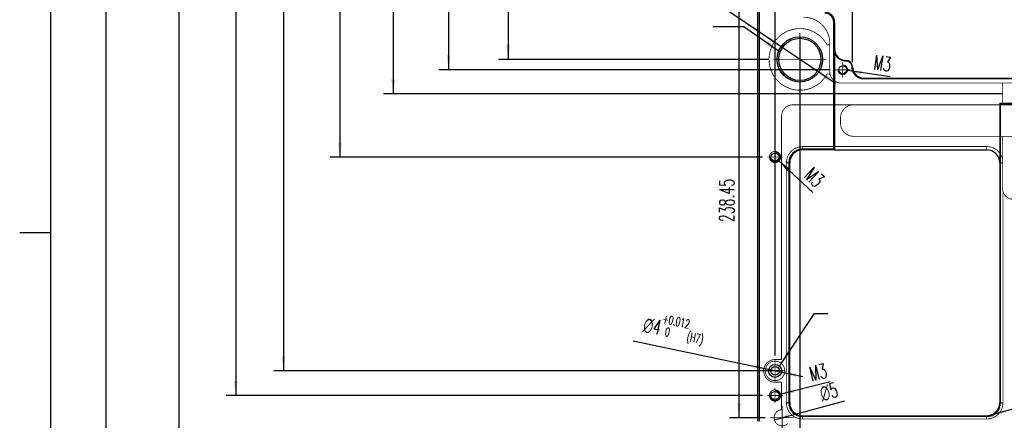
# Model space of a CAD drawing. Header units: millimetres. Extents: x 31 to 872, y 29 to 623.
# Tile 2 of 29: x 31 to 233, y 151 to 234. Entities that reach past the tile are written whole.
import ezdxf

# ---------------------------------------------------------------- set-up
doc = ezdxf.new("R2010")
doc.units = ezdxf.units.MM
doc.linetypes.add('DASHED', pattern=[15, 7, -8])
doc.linetypes.add('DOT_CENTER', pattern=[14, 12, -1, 0, -1])
doc.layers.add('1', color=7, linetype='Continuous')
doc.styles.add('CONVERTER_11', font='txt.shx', dxfattribs={"width": 0.63})
doc.dimstyles.new('ME10_DIM_108', dxfattribs={"dimtxt": 4.5, "dimasz": 4.5, "dimexe": 3, "dimexo": 1.5, "dimgap": 1.5, "dimtad": 1, "dimdsep": 46, "dimtxsty": 'CONVERTER_11', "dimsah": 1, "dimcen": 0.09, "dimclrd": 3, "dimclre": 3, "dimclrt": 3, "dimadec": 0, "dimazin": 0, "dimtfac": 1, "dimtdec": 4, "dimtix": 1, "dimtmove": 0, "dimatfit": 3, "dimfxl": 1, "dimtolj": 1, "dimtzin": 0, "dimarcsym": 0})
doc.dimstyles.new('ME10_DIM_109', dxfattribs={"dimtxt": 4.5, "dimasz": 4.5, "dimexe": 3, "dimexo": 1.5, "dimgap": 1.5, "dimtad": 1, "dimdsep": 46, "dimtxsty": 'CONVERTER_11', "dimsah": 1, "dimcen": 0.09, "dimclrd": 3, "dimclre": 3, "dimclrt": 3, "dimadec": 0, "dimazin": 0, "dimtfac": 1, "dimtdec": 4, "dimtix": 1, "dimtmove": 0, "dimatfit": 3, "dimfxl": 1, "dimtolj": 1, "dimtzin": 0, "dimarcsym": 0})
doc.dimstyles.new('ME10_DIM_110', dxfattribs={"dimtxt": 4.5, "dimasz": 4.5, "dimexe": 3, "dimexo": 1.5, "dimgap": 1.5, "dimtad": 1, "dimdsep": 46, "dimtxsty": 'CONVERTER_11', "dimsah": 1, "dimcen": 0.09, "dimclrd": 3, "dimclre": 3, "dimclrt": 3, "dimadec": 0, "dimazin": 0, "dimtfac": 1, "dimtdec": 4, "dimtix": 1, "dimtmove": 0, "dimatfit": 3, "dimfxl": 1, "dimtolj": 1, "dimtzin": 0, "dimarcsym": 0})
doc.dimstyles.new('ME10_DIM_118', dxfattribs={"dimtxt": 4.5, "dimasz": 4.5, "dimexe": 3, "dimexo": 1.5, "dimgap": 1.5, "dimtad": 1, "dimdsep": 46, "dimtxsty": 'CONVERTER_11', "dimsah": 1, "dimcen": 0.09, "dimclrd": 3, "dimclre": 3, "dimclrt": 3, "dimadec": 0, "dimazin": 0, "dimtfac": 1, "dimtdec": 4, "dimtix": 1, "dimtmove": 0, "dimatfit": 3, "dimfxl": 1, "dimtolj": 1, "dimtzin": 0, "dimarcsym": 0})
doc.dimstyles.new('ME10_DIM_119', dxfattribs={"dimtxt": 4.5, "dimasz": 4.5, "dimexe": 3, "dimexo": 1.5, "dimgap": 1.5, "dimtad": 1, "dimdsep": 46, "dimtxsty": 'CONVERTER_11', "dimsah": 1, "dimcen": 0.09, "dimclrd": 3, "dimclre": 3, "dimclrt": 3, "dimadec": 0, "dimazin": 0, "dimtfac": 1, "dimtdec": 4, "dimtix": 1, "dimtmove": 0, "dimatfit": 3, "dimfxl": 1, "dimtolj": 1, "dimtzin": 0, "dimarcsym": 0})
doc.dimstyles.new('ME10_DIM_121', dxfattribs={"dimtxt": 4.5, "dimasz": 4.5, "dimexe": 3, "dimexo": 1.5, "dimgap": 1.5, "dimtad": 1, "dimdsep": 46, "dimtxsty": 'CONVERTER_11', "dimsah": 1, "dimcen": 0.09, "dimclrd": 3, "dimclre": 3, "dimclrt": 3, "dimadec": 0, "dimazin": 0, "dimtfac": 1, "dimtdec": 4, "dimtix": 1, "dimtmove": 0, "dimatfit": 3, "dimfxl": 1, "dimtolj": 1, "dimtzin": 0, "dimarcsym": 0})
doc.dimstyles.new('ME10_DIM_124', dxfattribs={"dimtxt": 4.5, "dimasz": 4.5, "dimexe": 3, "dimexo": 1.5, "dimgap": 1.5, "dimtad": 1, "dimdsep": 46, "dimtxsty": 'CONVERTER_11', "dimsah": 1, "dimcen": 0.09, "dimclrd": 3, "dimclre": 3, "dimclrt": 3, "dimadec": 0, "dimazin": 0, "dimtfac": 1, "dimtdec": 4, "dimtix": 1, "dimtmove": 0, "dimatfit": 3, "dimfxl": 1, "dimtolj": 1, "dimtzin": 0, "dimarcsym": 0})
doc.dimstyles.new('ME10_DIM_127', dxfattribs={"dimtxt": 4.5, "dimasz": 4.5, "dimexe": 3, "dimexo": 1.5, "dimgap": 1.5, "dimtad": 1, "dimdsep": 46, "dimtxsty": 'CONVERTER_11', "dimsah": 1, "dimcen": 0.09, "dimclrd": 3, "dimclre": 3, "dimclrt": 3, "dimadec": 0, "dimazin": 0, "dimtfac": 1, "dimtdec": 4, "dimtix": 1, "dimtmove": 0, "dimatfit": 3, "dimfxl": 1, "dimtolj": 1, "dimtzin": 0, "dimarcsym": 0})
doc.dimstyles.new('ME10_DIM_130', dxfattribs={"dimtxt": 4.5, "dimasz": 4.5, "dimexe": 3, "dimexo": 1.5, "dimgap": 1.5, "dimtad": 1, "dimdsep": 46, "dimtxsty": 'CONVERTER_11', "dimsah": 1, "dimcen": 0.09, "dimclrd": 3, "dimclre": 3, "dimclrt": 3, "dimadec": 0, "dimazin": 0, "dimtfac": 1, "dimtdec": 4, "dimtix": 1, "dimtmove": 0, "dimatfit": 3, "dimfxl": 1, "dimtolj": 1, "dimtzin": 0, "dimarcsym": 0})
doc.dimstyles.new('ME10_DIM_134', dxfattribs={"dimtxt": 4.5, "dimasz": 4.5, "dimexe": 3, "dimexo": 1.5, "dimgap": 1.5, "dimtad": 1, "dimdsep": 46, "dimtxsty": 'CONVERTER_11', "dimsah": 1, "dimcen": 0.09, "dimclrd": 3, "dimclre": 3, "dimclrt": 3, "dimadec": 0, "dimazin": 0, "dimtfac": 1, "dimtdec": 4, "dimtix": 1, "dimtmove": 0, "dimatfit": 3, "dimfxl": 1, "dimtolj": 1, "dimtzin": 0, "dimarcsym": 0})
doc.dimstyles.new('ME10_DIM_136', dxfattribs={"dimtxt": 4.5, "dimasz": 4.5, "dimexe": 3, "dimexo": 1.5, "dimgap": 1.5, "dimtad": 1, "dimdsep": 46, "dimtxsty": 'CONVERTER_11', "dimsah": 1, "dimcen": 0.09, "dimclrd": 3, "dimclre": 3, "dimclrt": 3, "dimadec": 0, "dimazin": 0, "dimtfac": 1, "dimtdec": 4, "dimtix": 1, "dimtmove": 0, "dimatfit": 3, "dimfxl": 1, "dimtolj": 1, "dimtzin": 0, "dimarcsym": 0})
doc.dimstyles.new('ME10_DIM_75', dxfattribs={"dimtxt": 4.5, "dimasz": 4.5, "dimexe": 3, "dimexo": 1.5, "dimgap": 1.5, "dimtad": 1, "dimdsep": 46, "dimtxsty": 'CONVERTER_11', "dimsah": 1, "dimcen": 0.09, "dimclrd": 3, "dimclre": 3, "dimclrt": 3, "dimadec": 0, "dimazin": 0, "dimtfac": 1, "dimtdec": 4, "dimtix": 1, "dimtmove": 0, "dimatfit": 3, "dimfxl": 1, "dimtolj": 1, "dimtzin": 0, "dimarcsym": 0})
doc.dimstyles.get("Standard").update_dxf_attribs({"dimtxt": 0.18, "dimasz": 0.18, "dimexe": 0.18, "dimexo": 0.0625, "dimgap": 0.09, "dimtad": 0, "dimtih": 1, "dimtoh": 1, "dimdec": 4, "dimzin": 0, "dimdsep": 46, "dimtxsty": 'Standard', "dimcen": 0.09, "dimadec": 0, "dimazin": 0, "dimtfac": 1, "dimtdec": 4, "dimtofl": 0, "dimtmove": 0, "dimatfit": 3, "dimfxl": 1, "dimtolj": 1, "dimtzin": 0, "dimarcsym": 0})

# ---------------------------------------------------------------- blocks, each defined once
blk = doc.blocks.new('E8027-24150__34', base_point=(273.17, 207.52))
at = {"color": 7, "linetype": 'Continuous'}
for p, q in [((273.3, 396.05), (273.3, 226.55)), ((273.8, 396.05), (273.8, 226.55)), ((296.75, 310.44), (296.75, 349.55)), ((297, 349.55), (297, 341.25)), ((297, 341.25), (297, 310.19)), ((306, 332.25), (383.15, 332.25)), ((347.82, 324.55), (356.82, 324.55)), ((347.82, 324.55), (347.82, 306.19)), ((348.07, 324.3), (347.82, 324.55)), ((356.57, 324.3), (348.07, 324.3)), ((348.07, 232.21), (348.07, 324.3)), ((287.16, 310.44), (296.75, 310.44)), ((297, 310.19), (287.16, 310.19)), ((296.75, 310.44), (297, 310.19)), ((297, 310.19), (343.82, 310.19)), ((282.91, 306.19), (282.91, 232.21)), ((283.16, 232.21), (283.16, 306.19)), ((347.82, 306.19), (347.82, 232.21)), ((287.16, 228.21), (343.82, 228.21)), ((343.82, 227.96), (287.16, 227.96))]:
    blk.add_line(p, q, dxfattribs=at)
at = {"color": 1, "linetype": 'DASHED', "const_width": 0.25}
for points in [[(295.5, 343.05, 0.414214), (287.5, 351.05, 0.414214)], [(294.67, 342.55, 3.970356), (294.67, 333.55, 3.970356)], [(296.75, 341.25, 0.414214), (300.5, 337.5, 0.414214)], [(302.25, 335.75, 0.414214), (300.5, 337.5, 0.414214)], [(295.5, 334.25, 0.050382), (295.57, 333.55, 0.050382)], [(295.57, 333.55, 0.356394), (299, 330.75, 0.356394)], [(302.25, 335.75, 0.414214), (306, 332, 0.414214)], [(284.16, 324.05, 0.414214), (280.66, 320.55, 0.414214)], [(302.82, 324.05, 0.414214), (298.82, 320.05, 0.414214)], [(298.82, 318.35, 0.414214), (302.82, 314.35, 0.414214)], [(287.16, 311.19, 0.414214), (282.16, 306.19, 0.414214)], [(348.72, 307.18, 0.356682), (343.82, 311.19, 0.356682)], [(348.72, 298.15, 0.062746), (348.82, 297.36, 0.062746)], [(348.82, 297.36, 0.342564), (351.92, 294.95, 0.342564)], [(278.66, 245.55, 1), (278.66, 238.55, 1)], [(282.16, 232.21, 0.414214), (287.16, 227.21, 0.414214)], [(343.82, 227.21, 0.414214), (348.82, 232.21, 0.414214)], [(280.66, 230.09, 1.445591), (282.66, 225.86, 1.445591)]]:
    blk.add_lwpolyline(points, format="xyb", dxfattribs=at)
at = {"color": 3, "linetype": 'Continuous', "const_width": 0.25}
for points in [[(296.75, 349.55), (297, 349.55)], [(287.16, 310.19), (287.16, 310.44)], [(283.16, 306.19), (282.91, 306.19)], [(282.91, 232.21), (283.16, 232.21)], [(347.82, 232.21), (348.07, 232.21)], [(287.16, 228.21), (287.16, 227.96)], [(343.82, 228.21), (343.82, 227.96)]]:
    blk.add_lwpolyline(points, dxfattribs=at)
at = {"color": 1, "linetype": 'DASHED', "const_width": 0.25}
for points in [[(294.67, 342.55), (295.5, 342.55)], [(295.5, 342.55), (295.5, 343.05)], [(295.5, 334.25), (295.5, 342.55)], [(297, 341.25), (296.75, 341.25)], [(300.5, 337.75), (300.5, 337.5)], [(295.57, 333.55), (294.67, 333.55)], [(302.5, 335.75), (302.25, 335.75)], [(348.72, 330.75), (299, 330.75)], [(306, 332.25), (306, 332)], [(306, 332), (383.15, 332)], [(348.72, 330.75), (355.92, 330.75)], [(348.72, 324.05), (348.72, 330.75)], [(284.16, 324.05), (302.82, 324.05)], [(348.72, 324.05), (302.82, 324.05)], [(348.72, 324.05), (355.92, 324.05)], [(280.66, 245.55), (280.66, 320.55)], [(298.82, 320.05), (298.82, 318.35)], [(348.72, 314.35), (302.82, 314.35)], [(348.72, 307.18), (348.72, 314.35)], [(355.92, 314.35), (348.72, 314.35)], [(287.16, 311.19), (343.82, 311.19)], [(287.16, 311.19), (287.16, 310.44)], [(343.82, 310.19), (343.82, 311.19)], [(282.16, 232.21), (282.16, 306.19)], [(282.16, 306.19), (282.91, 306.19)], [(348.72, 306.19), (347.82, 306.19)], [(348.72, 306.19), (348.72, 307.18)], [(348.72, 298.15), (348.72, 306.19)], [(348.82, 297.36), (348.82, 232.21)], [(278.66, 245.55), (280.66, 245.55)], [(280.66, 238.55), (278.66, 238.55)], [(280.66, 230.09), (280.66, 238.55)], [(282.91, 232.21), (282.16, 232.21)], [(348.07, 232.21), (348.82, 232.21)], [(287.16, 227.21), (287.16, 227.96)], [(343.82, 227.21), (343.82, 227.96)], [(343.82, 227.21), (287.16, 227.21)]]:
    blk.add_lwpolyline(points, dxfattribs=at)
for points in [[(276.91, 307.94, 1), (280.41, 307.94, 1)], [(275.66, 242.05, 1), (281.66, 242.05, 1)], [(276.91, 234.46, 1), (280.41, 234.46, 1)]]:
    blk.add_lwpolyline(points, format="xyb", close=True, dxfattribs=at)
at = {"color": 7, "linetype": 'Continuous'}
for centre, radius in [((286.3, 338.05), 7), ((286.3, 338.05), 6.5), ((299.5, 334.85), 1.25), ((278.66, 307.94), 1.25), ((278.66, 242.05), 2), ((278.66, 242.05), 1.35), ((278.66, 234.46), 1.25)]:
    blk.add_circle(centre, radius, dxfattribs=at)
for centre, radius, start, end in [((294, 349.55), 3, 0, 90), ((294, 349.55), 2.75, 0, 90), ((300.5, 341.25), 3.5, 180, 270), ((300.5, 335.75), 2, 0, 90), ((306, 335.75), 3.5, 180, 270), ((287.16, 306.19), 4.25, 90, 180), ((287.16, 306.19), 4, 90, 180), ((343.82, 306.19), 4, 0, 90), ((287.16, 232.21), 4.25, 180, 270), ((287.16, 232.21), 4, 180, 270), ((343.82, 232.21), 4, 270, 0), ((343.82, 232.21), 4.25, 270, 0)]:
    blk.add_arc(centre, radius, start, end, dxfattribs=at)
at = {"layer": '1', "color": 1, "linetype": 'DOT_CENTER', "const_width": 0.25}
for points in [[(286.3, 346.2), (286.3, 329.9)], [(294.45, 338.05), (278.15, 338.05)], [(299.5, 337.22), (299.5, 332.47)], [(301.87, 334.85), (297.12, 334.85)], [(278.66, 310.31), (278.66, 305.56)], [(281.03, 307.94), (276.28, 307.94)], [(278.66, 245.25), (278.66, 238.85)], [(281.86, 242.05), (275.46, 242.05)], [(278.66, 236.83), (278.66, 232.08)], [(281.03, 234.46), (276.28, 234.46)], [(280.86, 231.35), (280.86, 223.85)], [(284.61, 227.6), (277.11, 227.6)]]:
    blk.add_lwpolyline(points, dxfattribs=at)
at = {"layer": '1', "color": 3, "linetype": 'Continuous', "const_width": 0.25}
for points in [[(298, 334.85, 2.414214), (299.5, 336.35, 2.414214)], [(277.16, 307.94, 2.414214), (278.66, 309.44, 2.414214)], [(277.16, 234.46, 2.414214), (278.66, 235.96, 2.414214)]]:
    blk.add_lwpolyline(points, format="xyb", dxfattribs=at)
blk = doc.blocks.new('*D100')
at = {"layer": '1', "color": 3, "linetype": 'Continuous'}
for p, q in [((302.5, 337.25), (302.5, 410.5)), ((844.1, 337.25), (844.1, 410.5)), ((302.5, 407.5), (844.1, 407.5))]:
    blk.add_line(p, q, dxfattribs=at)
at = {"layer": '1', "color": 3}
for points in [[(307, 408.09), (307, 406.91), (302.5, 407.5)], [(839.6, 406.91), (839.6, 408.09), (844.1, 407.5)]]:
    blk.add_solid(points, dxfattribs=at)
at = {"layer": '1', "color": 3, "insert": (584.23, 409), "char_height": 4.5, "attachment_point": 7, "rotation": 0.0001, "line_spacing_factor": 0.60024, "style": 'CONVERTER_11'}
blk.add_mtext('541.6', dxfattribs=at)
blk = doc.blocks.new('*D133')
at = {"layer": '1', "color": 3, "linetype": 'Continuous'}
for p, q in [((417.43, 713.05), (92.09, 713.05)), ((95.09, 713.05), (95.09, 219.05)), ((417.43, 219.05), (92.09, 219.05))]:
    blk.add_line(p, q, dxfattribs=at)
at = {"layer": '1', "color": 3}
for points in [[(95.69, 708.55), (94.5, 708.55), (95.09, 713.05)], [(94.5, 223.55), (95.69, 223.55), (95.09, 219.05)]]:
    blk.add_solid(points, dxfattribs=at)
at = {"layer": '1', "color": 3, "insert": (91.46, 462.27), "char_height": 4.5, "attachment_point": 7, "rotation": 90, "line_spacing_factor": 0.60024, "style": 'CONVERTER_11'}
blk.add_mtext('494', dxfattribs=at)
blk = doc.blocks.new('*D134')
at = {"layer": '1', "color": 3, "linetype": 'Continuous'}
for p, q in [((274.78, 697.64), (109.67, 697.64)), ((112.67, 697.64), (112.67, 234.46)), ((274.78, 234.46), (109.67, 234.46))]:
    blk.add_line(p, q, dxfattribs=at)
at = {"layer": '1', "color": 3}
for points in [[(113.26, 693.14), (112.07, 693.14), (112.67, 697.64)], [(112.07, 238.96), (113.26, 238.96), (112.67, 234.46)]]:
    blk.add_solid(points, dxfattribs=at)
at = {"layer": '1', "color": 3, "insert": (109.03, 459.4), "char_height": 4.5, "attachment_point": 7, "rotation": 90, "line_spacing_factor": 0.60024, "style": 'CONVERTER_11'}
blk.add_mtext('463.18', dxfattribs=at)
blk = doc.blocks.new('*D135')
at = {"layer": '1', "color": 3, "linetype": 'Continuous'}
for p, q in [((348.66, 604.7), (158.08, 604.7)), ((161.08, 604.7), (161.08, 327.4)), ((348.66, 327.4), (158.08, 327.4))]:
    blk.add_line(p, q, dxfattribs=at)
at = {"layer": '1', "color": 3}
for points in [[(161.68, 600.2), (160.49, 600.2), (161.08, 604.7)], [(160.49, 331.9), (161.68, 331.9), (161.08, 327.4)]]:
    blk.add_solid(points, dxfattribs=at)
at = {"layer": '1', "color": 3, "insert": (157.45, 460.34), "char_height": 4.5, "attachment_point": 7, "rotation": 90, "line_spacing_factor": 0.60024, "style": 'CONVERTER_11'}
blk.add_mtext('277.3', dxfattribs=at)
blk = doc.blocks.new('*D143')
at = {"layer": '1', "color": 3, "linetype": 'Continuous'}
for p, q in [((275, 594.05), (193.47, 594.05)), ((196.47, 594.05), (196.47, 338.05)), ((276.65, 338.05), (193.47, 338.05))]:
    blk.add_line(p, q, dxfattribs=at)
at = {"layer": '1', "color": 3}
for points in [[(197.06, 589.55), (195.88, 589.55), (196.47, 594.05)], [(195.88, 342.55), (197.06, 342.55), (196.47, 338.05)]]:
    blk.add_solid(points, dxfattribs=at)
at = {"layer": '1', "color": 3, "insert": (192.83, 462.27), "char_height": 4.5, "attachment_point": 7, "rotation": 90, "line_spacing_factor": 0.60024, "style": 'CONVERTER_11'}
blk.add_mtext('256', dxfattribs=at)
blk = doc.blocks.new('*D144')
at = {"layer": '1', "color": 3, "linetype": 'Continuous'}
for p, q in [((295.62, 597.25), (175.14, 597.25)), ((178.14, 597.25), (178.14, 334.85)), ((295.62, 334.85), (175.14, 334.85))]:
    blk.add_line(p, q, dxfattribs=at)
at = {"layer": '1', "color": 3}
for points in [[(178.74, 592.75), (177.55, 592.75), (178.14, 597.25)], [(177.55, 339.35), (178.74, 339.35), (178.14, 334.85)]]:
    blk.add_solid(points, dxfattribs=at)
at = {"layer": '1', "color": 3, "insert": (174.51, 460.34), "char_height": 4.5, "attachment_point": 7, "rotation": 90, "line_spacing_factor": 0.60024, "style": 'CONVERTER_11'}
blk.add_mtext('262.4', dxfattribs=at)
blk = doc.blocks.new('*D146')
at = {"layer": '1', "color": 3, "linetype": 'Continuous'}
for p, q in [((274.78, 624.16), (141.7, 624.16)), ((144.7, 624.16), (144.7, 307.94)), ((274.78, 307.94), (141.7, 307.94))]:
    blk.add_line(p, q, dxfattribs=at)
at = {"layer": '1', "color": 3}
for points in [[(145.29, 619.66), (144.11, 619.66), (144.7, 624.16)], [(144.11, 312.44), (145.29, 312.44), (144.7, 307.94)]]:
    blk.add_solid(points, dxfattribs=at)
at = {"layer": '1', "color": 3, "insert": (141.06, 459.4), "char_height": 4.5, "attachment_point": 7, "rotation": 90, "line_spacing_factor": 0.60024, "style": 'CONVERTER_11'}
blk.add_mtext('316.22', dxfattribs=at)
blk = doc.blocks.new('*D149')
at = {"layer": '1', "color": 3, "linetype": 'Continuous'}
for p, q in [((278.66, 246.75), (278.66, 807.64)), ((867.94, 688.35), (867.94, 807.64)), ((278.66, 804.64), (867.94, 804.64))]:
    blk.add_line(p, q, dxfattribs=at)
at = {"layer": '1', "color": 3}
for points in [[(283.16, 805.23), (283.16, 804.05), (278.66, 804.64)], [(863.44, 804.05), (863.44, 805.23), (867.94, 804.64)]]:
    blk.add_solid(points, dxfattribs=at)
at = {"layer": '1', "color": 3, "insert": (566.17, 808.28), "char_height": 4.5, "attachment_point": 7, "rotation": 0.0001, "line_spacing_factor": 0.60024, "style": 'CONVERTER_11'}
blk.add_mtext('589.28', dxfattribs=at)
blk = doc.blocks.new('*D152')
at = {"layer": '1', "color": 3, "linetype": 'Continuous'}
for p, q in [((286.3, 344.7), (286.3, 145.43)), ((860.3, 327.85), (860.3, 145.43)), ((860.3, 148.43), (286.3, 148.43))]:
    blk.add_line(p, q, dxfattribs=at)
at = {"layer": '1', "color": 3}
for points in [[(290.8, 149.02), (290.8, 147.84), (286.3, 148.43)], [(855.8, 147.84), (855.8, 149.02), (860.3, 148.43)]]:
    blk.add_solid(points, dxfattribs=at)
at = {"layer": '1', "color": 3, "insert": (569.52, 152.07), "char_height": 4.5, "attachment_point": 7, "rotation": 0.0001, "line_spacing_factor": 0.60024, "style": 'CONVERTER_11'}
blk.add_mtext('574', dxfattribs=at)
blk = doc.blocks.new('*D155')
at = {"layer": '1', "color": 3, "linetype": 'Continuous'}
for p, q in [((869.64, 690.05), (124.34, 690.05)), ((127.34, 690.05), (127.34, 242.05)), ((280.36, 242.05), (124.34, 242.05))]:
    blk.add_line(p, q, dxfattribs=at)
at = {"layer": '1', "color": 3}
for points in [[(127.93, 685.55), (126.74, 685.55), (127.34, 690.05)], [(126.74, 246.55), (127.93, 246.55), (127.34, 242.05)]]:
    blk.add_solid(points, dxfattribs=at)
at = {"layer": '1', "color": 3, "insert": (123.7, 462.27), "char_height": 4.5, "attachment_point": 7, "rotation": 90, "line_spacing_factor": 0.60024, "style": 'CONVERTER_11'}
blk.add_mtext('448', dxfattribs=at)
blk = doc.blocks.new('*D159')
at = {"layer": '1', "color": 3, "linetype": 'Continuous'}
for p, q in [((259.2, 466.05), (270.59, 466.05)), ((267.59, 227.6), (267.59, 466.05)), ((275.61, 227.6), (264.59, 227.6))]:
    blk.add_line(p, q, dxfattribs=at)
at = {"layer": '1', "color": 3}
for points in [[(268.18, 461.55), (266.99, 461.55), (267.59, 466.05)], [(266.99, 232.1), (268.18, 232.1), (267.59, 227.6)]]:
    blk.add_solid(points, dxfattribs=at)
at = {"layer": '1', "color": 3, "insert": (266.09, 287.89), "char_height": 4.5, "attachment_point": 7, "rotation": 90, "line_spacing_factor": 0.60024, "style": 'CONVERTER_11'}
blk.add_mtext('238.45', dxfattribs=at)
blk = doc.blocks.new('*D161')
at = {"layer": '1', "color": 3, "linetype": 'Continuous'}
for p, q in [((348.32, 724.45), (69.59, 724.45)), ((72.59, 724.45), (72.59, 207.65)), ((353.32, 207.65), (69.59, 207.65))]:
    blk.add_line(p, q, dxfattribs=at)
at = {"layer": '1', "color": 3}
for points in [[(73.19, 719.95), (72, 719.95), (72.59, 724.45)], [(72, 212.15), (73.19, 212.15), (72.59, 207.65)]]:
    blk.add_solid(points, dxfattribs=at)
at = {"layer": '1', "color": 3, "insert": (71.09, 460.81), "char_height": 4.5, "attachment_point": 7, "rotation": 90, "line_spacing_factor": 0.60024, "style": 'CONVERTER_11'}
blk.add_mtext('516.8', dxfattribs=at)
blk = doc.blocks.new('*D219')
at = {"layer": '1', "color": 3, "linetype": 'Continuous'}
blk.add_line((295.63, 238.7), (280.12, 234.82), dxfattribs=at)
at = {"layer": '1', "color": 3}
blk.add_solid([(284.34, 236.49), (284.62, 235.34), (280.12, 234.82)], dxfattribs=at)
at = {"layer": '1', "color": 3, "insert": (289.85, 238.81), "char_height": 4.5, "attachment_point": 7, "rotation": 14.0458, "line_spacing_factor": 0.60024, "style": 'CONVERTER_11'}
blk.add_mtext('\\C3;M\\C3;3\\C3;', dxfattribs=at)
blk = doc.blocks.new('*D220')
at = {"layer": '1', "color": 3, "linetype": 'Continuous'}
blk.add_line((290.3, 297), (279.75, 306.91), dxfattribs=at)
at = {"layer": '1', "color": 3}
blk.add_solid([(283.44, 304.26), (282.63, 303.4), (279.75, 306.91)], dxfattribs=at)
at = {"layer": '1', "color": 3, "insert": (287.26, 301.92), "char_height": 4.5, "attachment_point": 7, "rotation": 316.7912, "line_spacing_factor": 0.60024, "style": 'CONVERTER_11'}
blk.add_mtext('\\C3;M\\C3;3\\C3;', dxfattribs=at)
blk = doc.blocks.new('*D221')
at = {"layer": '1', "color": 3, "linetype": 'Continuous'}
blk.add_line((314.07, 332.71), (300.98, 334.63), dxfattribs=at)
at = {"layer": '1', "color": 3}
blk.add_solid([(305.52, 334.57), (305.35, 333.39), (300.98, 334.63)], dxfattribs=at)
at = {"layer": '1', "color": 3, "insert": (308.77, 335.01), "char_height": 4.5, "attachment_point": 7, "rotation": 351.6592, "line_spacing_factor": 0.60024, "style": 'CONVERTER_11'}
blk.add_mtext('\\C3;M\\C3;3\\C3;', dxfattribs=at)
blk = doc.blocks.new('*D238')
at = {"layer": '1', "color": 3, "linetype": 'Continuous'}
blk.add_line((287.22, 240.25), (235, 251.23), dxfattribs=at)
at = {"layer": '1', "color": 3}
for points in [[(272.18, 242.81), (272.42, 243.97), (276.7, 242.46)], [(285.14, 241.29), (284.9, 240.13), (280.62, 241.64)]]:
    blk.add_solid(points, dxfattribs=at)
at = {"layer": '1', "color": 3, "insert": (235.14, 253.88), "char_height": 4.5, "attachment_point": 7, "rotation": 348.1308, "line_spacing_factor": 0.60024, "style": 'CONVERTER_11'}
blk.add_mtext('\\C3; {\\Fgdt;n}\\C3;\\C3;4\\C3;\\H2.7;\\S+0.012^  0;\\C3;(H7)', dxfattribs=at)
blk = doc.blocks.new('*D240')
at = {"layer": '1', "color": 3, "linetype": 'Continuous'}
blk.add_line((297.27, 330.62), (231.15, 375.42), dxfattribs=at)
at = {"layer": '1', "color": 3}
for points in [[(276.86, 343.73), (277.53, 344.71), (280.92, 341.7)], [(295.74, 332.37), (295.07, 331.39), (291.68, 334.4)]]:
    blk.add_solid(points, dxfattribs=at)
at = {"layer": '1', "color": 3, "insert": (232.29, 377.83), "char_height": 4.5, "attachment_point": 7, "rotation": 325.875, "line_spacing_factor": 0.60024, "style": 'CONVERTER_11'}
blk.add_mtext('\\C3; {\\Fgdt;n}\\C3;\\C3;13\\C3;\\H2.7;\\S+0.018^  0;\\C3;(H7)', dxfattribs=at)
blk = doc.blocks.new('*D293')
at = {"layer": '1', "color": 3, "linetype": 'Continuous'}
blk.add_line((278.45, 226.95), (300.19, 232.84), dxfattribs=at)
at = {"layer": '1', "color": 3}
blk.add_solid([(282.64, 228.69), (282.95, 227.55), (278.45, 226.95)], dxfattribs=at)
at = {"layer": '1', "color": 3, "insert": (290.85, 231.86), "char_height": 4.5, "attachment_point": 7, "rotation": 15.1573, "line_spacing_factor": 0.60024, "style": 'CONVERTER_11'}
blk.add_mtext('\\C3; {\\Fgdt;n}\\C3;5', dxfattribs=at)
blk = doc.blocks.new('*D295')
at = {"layer": '1', "color": 3, "linetype": 'Continuous'}
blk.add_line((344.37, 228.25), (369.32, 235.18), dxfattribs=at)
at = {"layer": '1', "color": 3}
for points in [[(357.94, 232.63), (358.26, 231.49), (353.77, 230.86)], [(346.7, 228.29), (346.38, 229.43), (350.87, 230.06)]]:
    blk.add_solid(points, dxfattribs=at)
at = {"layer": '1', "color": 3, "insert": (363.55, 235.13), "char_height": 4.5, "attachment_point": 7, "rotation": 15.5031, "line_spacing_factor": 0.60024, "style": 'CONVERTER_11'}
blk.add_mtext('\\C3;M\\C3;3\\C3;', dxfattribs=at)
blk = doc.blocks.new('Drawing_Grid_Zones', base_point=(37.09, 35.62))
at = {"layer": '1', "color": 4, "linetype": 'Continuous'}
blk.add_line((37.09, 189.74), (30.74, 189.74), dxfattribs=at)
blk = doc.blocks.new('A1_Size_Verigy_Frame', base_point=(37.09, 35.62))
at = {"layer": '1', "color": 7, "linetype": 'Continuous'}
blk.add_line((37.09, 613.92), (37.09, 38.62), dxfattribs=at)
at = {"layer": '1'}
blk.add_blockref('Drawing_Grid_Zones', (37.09, 35.62), dxfattribs=at)
blk = doc.blocks.new('Front2', base_point=(573.3, 466.05))
at = {"layer": '1', "color": 3}
for points in [[(275.5013, 342.727), (276.2988, 343.8561), (280.1882, 340.2627)], [(282.351, 248.2691), (283.5029, 247.5049), (280.0244, 243.5123)]]:
    blk.add_solid(points, dxfattribs=at)
blk.add_blockref('E8027-24150__34', (273.175, 207.525))
at = {"layer": '1'}
for name in ['*D240', '*D221', '*D220', '*D238', '*D219', '*D295', '*D293']:
    blk.add_blockref(name, (0, 0), dxfattribs=at)
for base, p1, p2, dimstyle, picture, middle in [((278.66, 804.6387), (867.94, 686.85), (278.66, 245.25), 'ME10_DIM_124', '*D149', (573.3, 810.5262)), ((860.3, 148.4323), (286.3, 346.2), (860.3, 329.35), 'ME10_DIM_127', '*D152', (573.3, 154.3198))]:
    dim = blk.add_linear_dim(base=base, p1=p1, p2=p2, dimstyle=dimstyle, dxfattribs=at)
    dim.commit()
    dim.dimension.update_dxf_attribs({"geometry": picture, "text_midpoint": middle, "text_rotation": 0.000139})
for base, p1, p2, dimstyle, picture, middle in [((72.5933, 724.45), (354.82, 207.65), (349.82, 724.45), 'ME10_DIM_136', '*D161', (68.8433, 466.05)), ((95.0929, 713.05), (418.93, 219.05), (418.93, 713.05), 'ME10_DIM_108', '*D133', (89.2054, 466.05)), ((112.666, 697.64), (276.285, 234.46), (276.285, 697.64), 'ME10_DIM_109', '*D134', (106.7785, 466.05)), ((127.3354, 690.05), (281.86, 242.05), (871.14, 690.05), 'ME10_DIM_130', '*D155', (121.4479, 466.05)), ((144.6978, 624.16), (276.285, 307.94), (276.285, 624.16), 'ME10_DIM_121', '*D146', (138.8103, 466.05)), ((161.083, 604.7), (350.165, 327.4), (350.165, 604.7), 'ME10_DIM_110', '*D135', (155.1955, 466.05)), ((178.1434, 597.25), (297.125, 334.85), (297.125, 597.25), 'ME10_DIM_119', '*D144', (172.2559, 466.05)), ((196.469, 594.05), (278.15, 338.05), (276.5, 594.05), 'ME10_DIM_118', '*D143', (190.5815, 466.05)), ((267.5864, 227.6), (257.7005, 466.05), (277.11, 227.6), 'ME10_DIM_134', '*D159', (263.8364, 295.0138))]:
    dim = blk.add_linear_dim(base=base, p1=p1, p2=p2, angle=90, dimstyle=dimstyle, dxfattribs=at)
    dim.commit()
    dim.dimension.update_dxf_attribs({"geometry": picture, "text_midpoint": middle, "text_rotation": 90})
dim = blk.add_aligned_dim(p1=(844.1, 335.75), p2=(302.5, 335.75), distance=-71.7508, dimstyle='ME10_DIM_75', dxfattribs=at)
dim.commit()
dim.dimension.update_dxf_attribs({"geometry": '*D100', "text_midpoint": (589.4713, 411.2508), "text_rotation": 0.000139})
at = {"layer": '1', "color": 3, "linetype": 'Continuous', "has_arrowhead": 0}
for points in [[(280.1882, 340.2627), (269.0954, 348.0977), (259.6599, 348.0977)], [(280.0244, 243.5123), (290.7923, 259.7418), (294.8923, 259.7418)]]:
    blk.add_leader(points, dimstyle='Standard', dxfattribs=at)

msp = doc.modelspace()

# ---------------------------------------------------------------- block references
msp.add_blockref('A1_Size_Verigy_Frame', (37.09, 35.62))
at = {"xscale": 0.66666666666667, "yscale": 0.66666666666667, "zscale": 0.66666666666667}
msp.add_blockref('Front2', (382.2, 310.7), dxfattribs=at)

doc.saveas('drawing.dxf')
